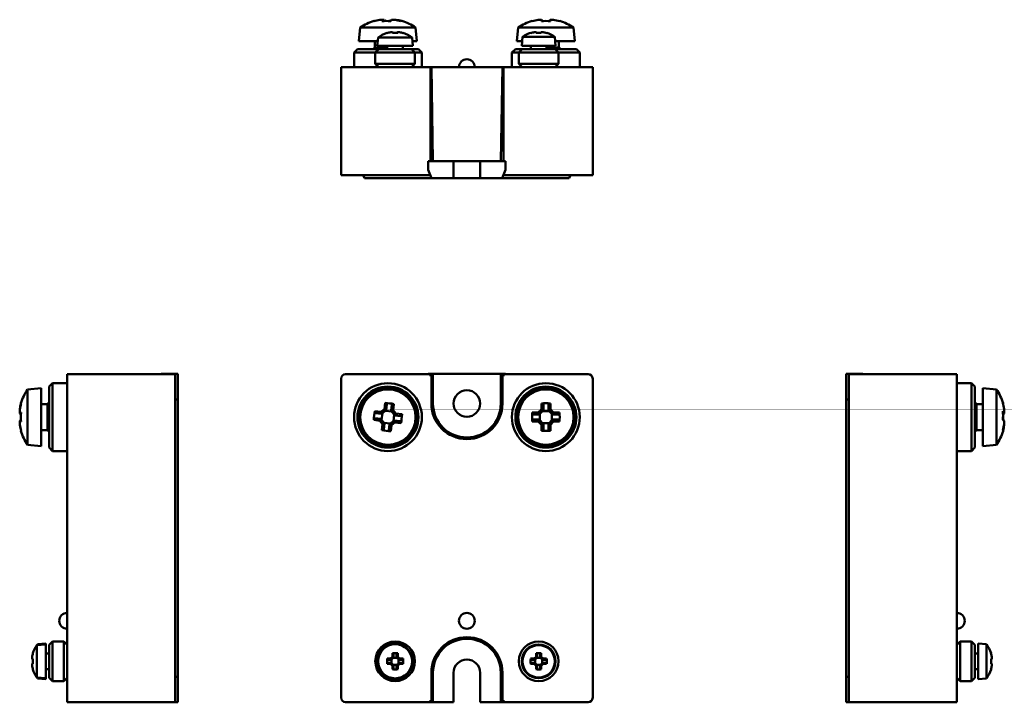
# Model space of a CAD drawing. Header units: millimetres. Extents: x 45 to 219, y 58 to 179.
import ezdxf

# ---------------------------------------------------------------- set-up
doc = ezdxf.new("R2010")
doc.units = ezdxf.units.MM
doc.header["$LTSCALE"] = 0.5
doc.layers.add('Arêtes visibles(ISO)', color=7, linetype='Continuous', lineweight=50)
doc.layers.add('Filetages(ISO)', color=7, linetype='Continuous', lineweight=25)

msp = doc.modelspace()

# ---------------------------------------------------------------- linework, layer by layer
at = {"layer": 'Arêtes visibles(ISO)'}
for p, q in [((135.47, 178.46), (135.45, 178.49)), ((137.1, 178.46), (137.1, 178.7)), ((138.69, 178.7), (138.69, 178.46)), ((140.34, 178.49), (140.32, 178.46)), ((105.05, 177.31), (104.84, 174.9)), ((105.05, 177.31), (114.86, 177.31)), ((109.81, 176.36), (109.8, 176.38)), ((110.76, 176.36), (110.76, 176.51)), ((111.69, 176.51), (111.69, 176.36)), ((112.65, 176.38), (112.64, 176.36)), ((114.86, 177.31), (115.07, 174.9)), ((132.99, 177.31), (132.78, 174.9)), ((132.99, 177.31), (142.8, 177.31)), ((135.21, 176.36), (135.2, 176.38)), ((136.16, 176.36), (136.16, 176.51)), ((137.09, 176.51), (137.09, 176.36)), ((138.05, 176.38), (138.04, 176.36)), ((142.8, 177.31), (143.01, 174.9)), ((104.84, 174.9), (108.16, 174.9)), ((107.66, 174.7), (107.66, 173.82)), ((108.21, 175.56), (108.08, 174.08)), ((108.21, 175.56), (114.24, 175.56)), ((114.24, 175.56), (114.37, 174.08)), ((114.3, 174.9), (115.07, 174.9)), ((132.78, 174.9), (133.7, 174.9)), ((133.77, 175.68), (133.63, 174.08)), ((133.77, 175.68), (139.49, 175.68)), ((139.49, 175.68), (139.63, 174.08)), ((139.56, 174.9), (143.01, 174.9)), ((140.2, 174.7), (140.2, 173.82)), ((104.56, 173.52), (103.96, 172.92)), ((103.96, 172.92), (107.73, 172.92)), ((103.96, 172.92), (103.96, 170.32)), ((104.56, 173.52), (108.33, 173.52)), ((107.66, 173.82), (107.46, 173.62)), ((107.46, 173.62), (109.85, 173.62)), ((107.46, 173.62), (107.46, 173.52)), ((107.66, 173.82), (109.85, 173.82)), ((108.33, 173.52), (107.73, 172.92)), ((114.73, 172.92), (107.73, 172.92)), ((107.73, 170.92), (107.73, 172.92)), ((108.08, 174.08), (114.37, 174.08)), ((114.13, 173.52), (108.33, 173.52)), ((109.85, 173.98), (109.85, 173.52)), ((112.6, 173.98), (112.6, 173.52)), ((114.13, 173.52), (115.36, 173.52)), ((114.13, 173.52), (114.73, 172.92)), ((114.73, 172.92), (115.96, 172.92)), ((114.73, 170.92), (114.73, 172.92)), ((115.36, 173.52), (115.96, 172.92)), ((115.96, 172.92), (115.96, 170.32)), ((132.5, 173.52), (131.9, 172.92)), ((131.9, 172.92), (133.13, 172.92)), ((131.9, 172.92), (131.9, 170.32)), ((132.5, 173.52), (133.73, 173.52)), ((133.73, 173.52), (133.13, 172.92)), ((140.13, 172.92), (133.13, 172.92)), ((133.13, 170.92), (133.13, 172.92)), ((133.63, 174.08), (139.63, 174.08)), ((139.53, 173.52), (133.73, 173.52)), ((135.25, 173.98), (135.25, 173.52)), ((138, 173.98), (138, 173.52)), ((138, 173.82), (140.2, 173.82)), ((138, 173.62), (140.4, 173.62)), ((139.53, 173.52), (143.3, 173.52)), ((139.53, 173.52), (140.13, 172.92)), ((140.13, 172.92), (143.9, 172.92)), ((140.13, 170.92), (140.13, 172.92)), ((140.2, 173.82), (140.4, 173.62)), ((140.4, 173.62), (140.4, 173.52)), ((143.3, 173.52), (143.9, 172.92)), ((143.9, 172.92), (143.9, 170.32)), ((114.73, 170.92), (107.73, 170.92)), ((108.33, 170.32), (107.73, 170.92)), ((114.13, 170.32), (114.73, 170.92)), ((140.13, 170.92), (133.13, 170.92)), ((133.73, 170.32), (133.13, 170.92)), ((139.53, 170.32), (140.13, 170.92)), ((102.48, 170.32), (101.68, 170.32)), ((101.68, 170.32), (101.68, 151.22)), ((102.48, 170.32), (117.47, 170.32)), ((117.47, 170.32), (117.47, 153.72)), ((117.64, 170.32), (117.47, 170.32)), ((130.22, 170.32), (117.64, 170.32)), ((117.93, 153.72), (117.64, 170.32)), ((130.22, 170.32), (129.93, 153.72)), ((130.38, 170.32), (130.22, 170.32)), ((130.38, 170.32), (145.38, 170.32)), ((130.38, 170.32), (130.38, 153.72)), ((146.18, 170.32), (145.38, 170.32)), ((146.18, 170.32), (146.18, 151.22)), ((117.08, 153.72), (121.58, 153.72)), ((117.08, 153.72), (117.08, 152.15)), ((121.58, 150.72), (121.58, 153.72)), ((121.58, 153.72), (126.28, 153.72)), ((126.28, 150.72), (126.28, 153.72)), ((126.28, 153.72), (130.78, 153.72)), ((130.78, 153.72), (130.78, 152.15)), ((117.68, 150.72), (117.08, 152.15)), ((130.78, 152.15), (130.17, 150.72)), ((102.48, 151.22), (101.68, 151.22)), ((117.47, 151.22), (102.48, 151.22)), ((105.6, 151.22), (105.81, 150.72)), ((106.7, 150.72), (105.81, 150.72)), ((106.7, 150.72), (115.63, 150.72)), ((115.63, 150.72), (117.68, 150.72)), ((121.58, 150.72), (117.68, 150.72)), ((126.28, 150.72), (121.58, 150.72)), ((130.17, 150.72), (126.28, 150.72)), ((130.17, 150.72), (132.23, 150.72)), ((145.38, 151.22), (130.38, 151.22)), ((132.23, 150.72), (141.15, 150.72)), ((142.05, 150.72), (141.15, 150.72)), ((142.26, 151.22), (142.05, 150.72)), ((146.18, 151.22), (145.38, 151.22)), ((53.22, 116.04), (72.32, 116.04)), ((53.22, 116.04), (53.22, 115.24)), ((53.22, 58.84), (53.22, 115.24)), ((69.82, 116.07), (71.39, 116.07)), ((69.82, 116.04), (69.82, 116.07)), ((72.82, 116.07), (71.39, 116.07)), ((71.39, 116.04), (71.39, 116.07)), ((72.32, 116.04), (72.32, 115.24)), ((72.32, 115.24), (72.32, 58.84)), ((72.82, 113.52), (72.82, 116.07)), ((101.68, 115.24), (101.68, 58.84)), ((117.47, 116.04), (102.48, 116.04)), ((117.08, 116.07), (117.08, 116.04)), ((130.78, 116.07), (117.08, 116.07)), ((117.47, 115.71), (117.47, 116.04)), ((117.93, 116), (117.47, 116)), ((117.47, 115.71), (117.64, 115.71)), ((117.64, 115.71), (117.93, 116)), ((117.64, 110.84), (117.64, 115.71)), ((117.93, 110.84), (117.93, 116)), ((129.93, 116), (129.93, 110.84)), ((130.38, 116), (129.93, 116)), ((129.93, 116), (130.22, 115.71)), ((130.22, 115.71), (130.22, 110.84)), ((130.22, 115.71), (130.38, 115.71)), ((130.38, 116.04), (130.38, 115.71)), ((145.38, 116.04), (130.38, 116.04)), ((130.78, 116.04), (130.78, 116.07)), ((146.18, 58.84), (146.18, 115.24)), ((192.43, 116.07), (191, 116.07)), ((191, 116.07), (191, 113.52)), ((191.5, 115.24), (191.5, 116.04)), ((210.6, 116.04), (191.5, 116.04)), ((191.5, 58.84), (191.5, 115.24)), ((192.43, 116.07), (192.43, 116.04)), ((194, 116.07), (192.43, 116.07)), ((194, 116.07), (194, 116.04)), ((210.6, 115.24), (210.6, 116.04)), ((210.6, 115.24), (210.6, 58.84)), ((46.22, 113.35), (48.64, 113.56)), ((46.22, 103.54), (46.22, 113.35)), ((48.64, 103.33), (48.64, 113.56)), ((50.02, 113.84), (50.62, 114.44)), ((50.02, 103.04), (50.02, 113.84)), ((50.62, 102.44), (50.62, 114.44)), ((50.62, 114.44), (53.22, 114.44)), ((72.82, 111.46), (72.82, 113.52)), ((191, 113.52), (191, 111.46)), ((213.2, 114.44), (210.6, 114.44)), ((213.2, 114.44), (213.2, 102.44)), ((213.8, 113.84), (213.2, 114.44)), ((213.8, 113.84), (213.8, 103.04)), ((215.18, 113.56), (215.18, 103.33)), ((217.59, 113.35), (215.18, 113.56)), ((217.59, 113.35), (217.59, 103.54)), ((72.32, 111.67), (72.82, 111.46)), ((191.5, 111.67), (191, 111.46)), ((45.04, 110.89), (45.08, 110.87)), ((48.84, 110.74), (49.72, 110.74)), ((49.72, 110.74), (49.92, 110.94)), ((49.72, 106.14), (49.72, 110.74)), ((49.92, 105.94), (49.92, 110.94)), ((49.92, 110.94), (50.02, 110.94)), ((72.82, 111.46), (72.82, 110.57)), ((72.82, 63.52), (72.82, 110.57)), ((108.72, 109.39), (109.33, 109.87)), ((109.33, 109.87), (109.45, 110.95)), ((109.78, 110.74), (109.66, 109.69)), ((110.54, 109.58), (110.66, 110.63)), ((111.03, 110.76), (110.9, 109.68)), ((136.56, 109.24), (137.1, 109.78)), ((137.1, 109.78), (137.1, 110.87)), ((137.46, 110.7), (137.46, 109.64)), ((138.34, 109.64), (138.34, 110.7)), ((138.69, 110.87), (138.69, 109.78)), ((138.69, 109.78), (139.24, 109.24)), ((191, 110.57), (191, 111.46)), ((191, 110.57), (191, 63.52)), ((213.9, 110.94), (213.8, 110.94)), ((213.9, 110.94), (213.9, 105.94)), ((214.1, 110.74), (213.9, 110.94)), ((214.1, 110.74), (214.1, 106.14)), ((214.98, 110.74), (214.1, 110.74)), ((218.77, 110.89), (218.77, 110.89)), ((44.83, 109.24), (45.08, 109.24)), ((107.64, 109.52), (108.72, 109.39)), ((107.66, 108.27), (108.71, 108.15)), ((108.82, 109.02), (107.77, 109.15)), ((108.72, 108.14), (109.37, 107.31)), ((109.66, 109.68), (108.82, 109.03)), ((108.82, 109.03), (108.82, 109.02)), ((108.97, 109.14), (108.84, 107.99)), ((110.66, 109.43), (109.51, 109.56)), ((111.2, 108.74), (110.54, 109.58)), ((110.54, 109.58), (110.54, 109.58)), ((110.9, 109.68), (111.38, 109.07)), ((110.94, 107.74), (111.08, 108.89)), ((112.25, 108.62), (111.2, 108.74)), ((111.38, 109.07), (112.46, 108.95)), ((135.47, 109.24), (136.56, 109.24)), ((136.7, 108.88), (135.64, 108.88)), ((135.64, 108), (136.7, 108)), ((137.45, 109.64), (136.7, 108.89)), ((136.7, 108.89), (136.7, 108.88)), ((136.7, 108), (137.45, 107.25)), ((136.84, 109.02), (136.84, 107.86)), ((138.48, 109.5), (137.32, 109.5)), ((139.09, 108.89), (138.34, 109.64)), ((138.34, 109.64), (138.34, 109.64)), ((138.34, 107.25), (139.09, 108)), ((138.96, 107.86), (138.96, 109.02)), ((139.09, 108), (139.1, 108)), ((140.15, 108.88), (139.1, 108.88)), ((139.1, 108), (140.15, 108)), ((139.24, 109.24), (140.32, 109.24)), ((45.08, 107.65), (44.83, 107.65)), ((108.53, 107.81), (107.45, 107.94)), ((109.01, 107.21), (108.53, 107.81)), ((108.88, 106.13), (109.01, 107.21)), ((109.38, 107.3), (109.25, 106.25)), ((109.26, 107.46), (110.41, 107.32)), ((109.37, 107.31), (109.38, 107.3)), ((110.13, 106.15), (110.25, 107.2)), ((110.26, 107.2), (111.09, 107.86)), ((110.59, 107.02), (110.46, 105.94)), ((111.19, 107.5), (110.59, 107.02)), ((111.09, 107.86), (111.1, 107.86)), ((111.1, 107.86), (112.15, 107.74)), ((112.27, 107.37), (111.19, 107.5)), ((136.56, 107.65), (135.47, 107.65)), ((137.1, 107.1), (136.56, 107.65)), ((137.1, 106.02), (137.1, 107.1)), ((137.32, 107.38), (138.48, 107.38)), ((137.45, 107.25), (137.46, 107.24)), ((137.46, 107.24), (137.46, 106.19)), ((138.34, 106.19), (138.34, 107.24)), ((139.24, 107.65), (138.69, 107.1)), ((138.69, 107.1), (138.69, 106.02)), ((140.32, 107.65), (139.24, 107.65)), ((45.08, 106.02), (45.04, 106)), ((48.84, 106.14), (49.72, 106.14)), ((49.72, 106.14), (49.92, 105.94)), ((49.92, 105.94), (50.02, 105.94)), ((213.9, 105.94), (213.8, 105.94)), ((214.1, 106.14), (213.9, 105.94)), ((214.98, 106.14), (214.1, 106.14)), ((218.77, 106), (218.77, 106)), ((46.22, 103.54), (48.64, 103.33)), ((50.02, 103.04), (50.62, 102.44)), ((213.8, 103.04), (213.2, 102.44)), ((217.59, 103.54), (215.18, 103.33)), ((50.62, 102.44), (53.22, 102.44)), ((213.2, 102.44), (210.6, 102.44)), ((47.86, 68.12), (49.46, 68.26)), ((47.86, 62.4), (47.86, 68.12)), ((47.97, 68.28), (49.46, 68.41)), ((47.97, 68.13), (47.97, 68.28)), ((49.46, 68.26), (49.46, 68.41)), ((49.46, 62.26), (49.46, 68.26)), ((50.02, 68.16), (50.62, 68.76)), ((50.02, 68.16), (50.02, 62.36)), ((50.62, 68.76), (50.62, 61.76)), ((52.62, 68.76), (50.62, 68.76)), ((52.62, 68.76), (52.62, 61.76)), ((53.22, 68.16), (52.62, 68.76)), ((210.6, 68.16), (211.2, 68.76)), ((211.2, 61.76), (211.2, 68.76)), ((211.2, 68.76), (213.2, 68.76)), ((213.2, 61.76), (213.2, 68.76)), ((213.8, 68.16), (213.2, 68.76)), ((213.8, 62.36), (213.8, 68.16)), ((214.36, 68.41), (214.36, 62.12)), ((215.84, 68.28), (214.36, 68.41)), ((215.84, 68.28), (215.84, 62.25)), ((47.15, 66.69), (47.17, 66.68)), ((49.56, 66.64), (50.02, 66.64)), ((110.76, 66.05), (110.76, 66.68)), ((110.97, 66.58), (110.97, 65.96)), ((111.49, 65.96), (111.49, 66.58)), ((111.69, 66.68), (111.69, 66.05)), ((136.16, 66.05), (136.16, 66.68)), ((136.37, 66.58), (136.37, 65.96)), ((136.89, 65.96), (136.89, 66.58)), ((137.09, 66.68), (137.09, 66.05)), ((214.26, 66.64), (213.8, 66.64)), ((216.65, 66.68), (216.67, 66.69)), ((47.02, 65.73), (47.17, 65.73)), ((47.17, 64.8), (47.02, 64.8)), ((109.81, 65.73), (110.44, 65.73)), ((110.44, 64.8), (109.81, 64.8)), ((110.53, 65.52), (109.91, 65.52)), ((109.91, 65), (110.53, 65)), ((110.44, 65.73), (110.76, 66.05)), ((110.76, 64.48), (110.44, 64.8)), ((110.97, 65.96), (110.53, 65.52)), ((110.53, 65.52), (110.53, 65.52)), ((110.53, 65), (110.97, 64.56)), ((110.61, 65.6), (110.61, 64.92)), ((110.76, 63.85), (110.76, 64.48)), ((111.57, 65.88), (110.89, 65.88)), ((110.89, 64.64), (111.57, 64.64)), ((110.97, 64.56), (110.97, 63.95)), ((110.97, 64.56), (110.97, 64.56)), ((111.93, 65.52), (111.49, 65.96)), ((111.49, 65.96), (111.49, 65.96)), ((111.49, 64.56), (111.93, 65)), ((111.49, 63.95), (111.49, 64.56)), ((111.69, 66.05), (112.01, 65.73)), ((112.01, 64.8), (111.69, 64.48)), ((111.69, 64.48), (111.69, 63.85)), ((111.85, 64.92), (111.85, 65.6)), ((112.54, 65.52), (111.93, 65.52)), ((111.93, 65), (112.54, 65)), ((111.93, 65), (111.93, 65)), ((112.01, 65.73), (112.64, 65.73)), ((112.64, 64.8), (112.01, 64.8)), ((135.21, 65.73), (135.84, 65.73)), ((135.84, 64.8), (135.21, 64.8)), ((135.93, 65.52), (135.31, 65.52)), ((135.31, 65), (135.93, 65)), ((135.84, 65.73), (136.16, 66.05)), ((136.16, 64.48), (135.84, 64.8)), ((136.37, 65.96), (135.93, 65.52)), ((135.93, 65.52), (135.93, 65.52)), ((135.93, 65), (136.37, 64.56)), ((136.01, 65.6), (136.01, 64.92)), ((136.16, 63.85), (136.16, 64.48)), ((136.97, 65.88), (136.29, 65.88)), ((136.29, 64.64), (136.97, 64.64)), ((136.37, 64.56), (136.37, 63.95)), ((136.37, 64.56), (136.37, 64.56)), ((137.33, 65.52), (136.89, 65.96)), ((136.89, 65.96), (136.89, 65.96)), ((136.89, 64.56), (137.33, 65)), ((136.89, 63.95), (136.89, 64.56)), ((137.09, 66.05), (137.41, 65.73)), ((137.41, 64.8), (137.09, 64.48)), ((137.09, 64.48), (137.09, 63.85)), ((137.25, 64.92), (137.25, 65.6)), ((137.94, 65.52), (137.33, 65.52)), ((137.33, 65), (137.94, 65)), ((137.33, 65), (137.33, 65)), ((137.41, 65.73), (138.04, 65.73)), ((138.04, 64.8), (137.41, 64.8)), ((216.65, 65.73), (216.79, 65.73)), ((216.79, 64.8), (216.65, 64.8)), ((47.17, 63.85), (47.15, 63.84)), ((49.56, 63.89), (50.02, 63.89)), ((72.82, 63.52), (72.82, 62.62)), ((117.64, 58.38), (117.64, 63.24)), ((117.93, 58.09), (117.93, 63.24)), ((121.58, 58.01), (121.58, 63.24)), ((126.28, 63.24), (126.28, 58.01)), ((129.93, 63.24), (129.93, 58.09)), ((130.22, 63.24), (130.22, 58.38)), ((191, 62.62), (191, 63.52)), ((214.26, 63.89), (213.8, 63.89)), ((216.67, 63.84), (216.65, 63.85)), ((47.86, 62.4), (49.46, 62.26)), ((47.97, 62.25), (47.97, 62.39)), ((47.97, 62.25), (49.46, 62.12)), ((49.46, 62.12), (49.46, 62.26)), ((50.02, 62.36), (50.62, 61.76)), ((52.62, 61.76), (50.62, 61.76)), ((53.22, 62.36), (52.62, 61.76)), ((72.32, 62.41), (72.82, 62.62)), ((72.82, 60.57), (72.82, 62.62)), ((191.5, 62.41), (191, 62.62)), ((191, 62.62), (191, 60.57)), ((210.6, 62.36), (211.2, 61.76)), ((211.2, 61.76), (213.2, 61.76)), ((213.8, 62.36), (213.2, 61.76)), ((215.84, 62.25), (214.36, 62.12)), ((72.82, 58.01), (72.82, 60.57)), ((191, 60.57), (191, 58.01)), ((53.22, 58.84), (53.22, 58.04)), ((53.22, 58.04), (72.32, 58.04)), ((69.82, 58.01), (69.82, 58.04)), ((69.82, 58.01), (71.39, 58.01)), ((71.39, 58.01), (71.39, 58.04)), ((71.39, 58.01), (72.82, 58.01)), ((72.32, 58.84), (72.32, 58.04)), ((102.48, 58.04), (117.47, 58.04)), ((117.08, 58.04), (117.08, 58.01)), ((117.08, 58.01), (121.58, 58.01)), ((117.47, 58.04), (117.47, 58.38)), ((117.64, 58.38), (117.47, 58.38)), ((117.47, 58.09), (117.93, 58.09)), ((117.93, 58.09), (117.64, 58.38)), ((126.28, 58.01), (130.78, 58.01)), ((130.22, 58.38), (129.93, 58.09)), ((129.93, 58.09), (130.38, 58.09)), ((130.38, 58.38), (130.22, 58.38)), ((130.38, 58.38), (130.38, 58.04)), ((130.38, 58.04), (145.38, 58.04)), ((130.78, 58.01), (130.78, 58.04)), ((191, 58.01), (192.43, 58.01)), ((191.5, 58.04), (191.5, 58.84)), ((210.6, 58.04), (191.5, 58.04)), ((192.43, 58.04), (192.43, 58.01)), ((194, 58.01), (192.43, 58.01)), ((194, 58.04), (194, 58.01)), ((210.6, 58.04), (210.6, 58.84))]:
    msp.add_line(p, q, dxfattribs=at)
for centre, radius in [((109.96, 108.44), 6), ((109.96, 108.44), 5.4), ((109.96, 108.44), 5.12), ((109.96, 108.44), 4.9), ((137.9, 108.44), 6), ((137.9, 108.44), 5.4), ((137.9, 108.44), 5.12), ((137.9, 108.44), 4.9), ((123.93, 110.84), 2.35), ((123.93, 72.41), 1.4), ((111.23, 65.26), 3.5), ((111.23, 65.26), 3.14), ((111.23, 65.26), 3.01), ((136.63, 65.26), 3.5), ((136.63, 65.26), 3), ((136.63, 65.26), 2.86)]:
    msp.add_circle(centre, radius, dxfattribs=at)
for centre, radius, start, end in [((109.96, 170.24), 8.61, 106.6057, 124.7302), ((109.96, 170.24), 8.61, 55.2698, 73.3943), ((137.9, 170.24), 8.61, 106.5041, 124.7302), ((137.9, 170.24), 8.57, 98.9939, 106.4454), ((137.9, 170.24), 8.57, 73.5546, 81.0061), ((137.9, 170.24), 8.61, 55.2698, 73.4959), ((111.23, 171.69), 4.91, 106.9181, 127.9025), ((111.23, 171.69), 4.88, 99.2333, 106.8581), ((111.23, 171.69), 4.88, 73.1419, 80.7667), ((111.23, 171.69), 4.91, 52.0975, 73.0819), ((136.63, 171.69), 4.91, 106.9181, 125.6635), ((136.63, 171.69), 4.88, 99.2333, 106.8581), ((136.63, 171.69), 4.88, 73.1419, 80.7667), ((136.63, 171.69), 4.91, 54.3365, 73.0819), ((107.46, 174.7), 0.2, 0, 90), ((140.4, 174.7), 0.2, 90, 180), ((109.75, 173.98), 0.1, 0, 90), ((112.7, 173.98), 0.1, 90, 180), ((135.15, 173.98), 0.1, 0, 90), ((138.1, 173.98), 0.1, 90, 180), ((123.93, 170.32), 1.4, 0, 180), ((53.3, 108.44), 8.61, 145.2698, 163.4959), ((210.52, 108.44), 8.61, 16.6057, 34.7302), ((53.3, 108.44), 8.57, 163.5546, 171.0061), ((48.84, 110.94), 0.2, 180, 270), ((123.93, 110.84), 6.29, 180, 0), ((123.93, 110.84), 6, 180, 0), ((214.98, 110.94), 0.2, 270, 0), ((210.52, 108.44), 8.61, 16.5041, 16.6057), ((53.3, 108.44), 8.57, 188.9939, 196.4454), ((53.3, 108.44), 8.61, 196.5041, 214.7302), ((48.84, 105.94), 0.2, 90, 180), ((214.98, 105.94), 0.2, 0, 90), ((210.52, 108.44), 8.61, 325.2698, 343.3943), ((210.52, 108.44), 8.61, 343.3943, 343.4959), ((53.22, 72.41), 1.4, 90, 270), ((210.6, 72.41), 1.4, 270, 90), ((51.84, 65.26), 4.91, 144.3365, 163.0819), ((51.84, 65.26), 4.91, 142.0975, 144.3365), ((123.93, 63.24), 6.29, 0, 180), ((123.93, 63.24), 6, 0, 180), ((211.97, 65.26), 4.91, 16.9181, 37.9025), ((51.84, 65.26), 4.88, 163.1419, 170.7667), ((49.56, 66.74), 0.1, 180, 270), ((214.26, 66.74), 0.1, 270, 0), ((211.97, 65.26), 4.88, 9.2333, 16.8581), ((51.84, 65.26), 4.88, 189.2333, 196.8581), ((123.93, 63.24), 2.35, 0, 180), ((211.97, 65.26), 4.88, 343.1419, 350.7667), ((51.84, 65.26), 4.91, 196.9181, 215.6635), ((49.56, 63.79), 0.1, 90, 180), ((214.26, 63.79), 0.1, 0, 90), ((211.97, 65.26), 4.91, 322.0975, 343.0819), ((51.84, 65.26), 4.91, 215.6635, 217.9025)]:
    msp.add_arc(centre, radius, start, end, dxfattribs=at)
for centre, major_axis, ratio, start_param, end_param in [((109.86, 170.24), (0, 8.57), 0.993033, 0.156973, 0.287026), ((111.68, 171.24), (-4.21, 7.24), 0.102071, 6.196683, 6.318933), ((108.77, 170.24), (0, 8.47), 0.618855, 6.237606, 6.328764), ((109.02, 170.24), (0, 8.47), 0.785505, 6.237606, 6.304314), ((109.17, 170.24), (0, 8.57), 0.117839, 0.156973, 0.287026), ((110.16, 171.24), (8.2, -1.68), 0.860151, 1.708963, 1.898921), ((109.75, 171.24), (-8.2, -1.68), 0.860151, 4.465639, 4.51388), ((110.75, 170.24), (0, 8.57), 0.117839, 0.156973, 0.287026), ((110.89, 170.24), (0, 8.47), 0.785505, 6.237606, 6.328764), ((111.14, 170.24), (0, 8.47), 0.618855, 6.237606, 6.304314), ((109.86, 170.24), (0, 8.57), 0.993033, 5.99616, 6.126212), ((110.05, 170.24), (0, 8.57), 0.993033, 6.008787, 6.126212), ((108.23, 171.24), (4.21, 7.24), 0.102071, 0.024594, 0.15421), ((136.83, 170.24), (0, 8.47), 0.707107, 6.237606, 6.328764), ((137.9, 171.24), (8.37, 0), 0.866186, 1.475817, 1.665775), ((138.96, 170.24), (0, 8.47), 0.707107, 6.237606, 6.328764), ((110.6, 171.69), (0, 4.83), 0.707107, 6.236383, 6.329988), ((111.23, 172.25), (4.78, 0), 0.866186, 1.473479, 1.668114), ((111.85, 171.69), (0, 4.83), 0.707107, 6.236383, 6.329988), ((136, 171.69), (0, 4.83), 0.707107, 6.236383, 6.329988), ((136.63, 172.25), (4.78, 0), 0.866186, 1.473479, 1.668114), ((137.25, 171.69), (0, 4.83), 0.707107, 6.236383, 6.329988), ((102.48, 115.24), (-0.566, 0.566), 0.999695, 5.497939, 7.068431), ((145.38, 115.24), (0.566, 0.566), 0.999695, 5.497939, 7.068431), ((53.3, 109.63), (-8.47, 0), 0.618855, 6.237606, 6.293712), ((53.3, 109.51), (-8.47, 0), 0.707107, 6.237606, 6.328764), ((53.3, 108.54), (-8.57, 0), 0.993033, 6.008787, 6.126212), ((52.29, 106.72), (-7.24, 4.21), 0.102071, 0.041962, 0.120214), ((109.75, 106.72), (-8.31, 0.99), 0.499722, 4.61741, 4.807368), ((137.9, 106.71), (-8.37, 0), 0.499722, 4.61741, 4.807368), ((210.52, 108.54), (8.57, 0), 0.993033, 0.156973, 0.287026), ((211.52, 106.72), (7.24, 4.21), 0.102071, 6.196683, 6.318933), ((210.52, 109.63), (8.47, 0), 0.618855, 6.237606, 6.328764), ((53.3, 109.38), (-8.47, 0), 0.785505, 6.272658, 6.328764), ((53.3, 109.23), (-8.57, 0), 0.117839, 0.156973, 0.279003), ((52.29, 108.44), (0, 8.37), 0.866186, 1.475817, 1.665775), ((52.29, 108.24), (1.68, -8.2), 0.860151, 4.465639, 4.496512), ((52.29, 108.65), (1.68, 8.2), 0.860151, 1.786673, 1.835215), ((111.68, 108.24), (-0.99, -8.31), 0.499722, 4.61741, 4.807368), ((108.23, 108.65), (0.99, 8.31), 0.499722, 4.61741, 4.807368), ((139.63, 108.44), (0, -8.37), 0.499722, 4.61741, 4.807368), ((136.16, 108.44), (0, 8.37), 0.499722, 4.61741, 4.807368), ((210.52, 109.23), (8.57, 0), 0.117839, 0.156973, 0.287026), ((211.52, 108.24), (-1.68, -8.2), 0.860151, 1.708963, 1.898921), ((211.52, 108.44), (0, -8.37), 0.866186, 1.553528, 1.588065), ((211.52, 108.65), (-1.68, 8.2), 0.860151, 4.465639, 4.51388), ((210.52, 109.51), (8.47, 0), 0.707107, 6.272658, 6.293712), ((210.52, 109.38), (8.47, 0), 0.785505, 6.237606, 6.304314), ((53.3, 107.51), (-8.47, 0), 0.785505, 6.237606, 6.293712), ((53.3, 107.38), (-8.47, 0), 0.707107, 6.237606, 6.328764), ((53.3, 107.26), (-8.47, 0), 0.618855, 6.272658, 6.328764), ((53.3, 108.35), (-8.57, 0), 0.993033, 0.156973, 0.279003), ((210.52, 107.65), (8.57, 0), 0.117839, 0.156973, 0.287026), ((210.52, 108.54), (8.57, 0), 0.993033, 5.99616, 6.126212), ((210.52, 108.35), (8.57, 0), 0.993033, 6.008787, 6.126212), ((210.52, 107.51), (8.47, 0), 0.785505, 6.237606, 6.328764), ((210.52, 107.38), (8.47, 0), 0.707107, 6.272658, 6.293712), ((210.52, 107.26), (8.47, 0), 0.618855, 6.237606, 6.304314), ((52.29, 110.17), (-7.24, -4.21), 0.102071, 6.196683, 6.241223), ((110.16, 110.17), (8.31, -0.99), 0.499722, 4.61741, 4.807368), ((137.9, 110.18), (8.37, 0), 0.499722, 4.61741, 4.807368), ((211.52, 110.17), (7.24, -4.21), 0.102071, 0.024594, 0.15421), ((111.23, 64.3), (-4.78, 0), 0.499722, 4.615072, 4.809706), ((136.63, 64.3), (-4.78, 0), 0.499722, 4.615072, 4.809706), ((51.84, 65.89), (-4.83, 0), 0.707107, 6.236383, 6.329988), ((51.84, 64.64), (-4.83, 0), 0.707107, 6.236383, 6.329988), ((51.29, 65.26), (0, 4.78), 0.866186, 1.473479, 1.668114), ((112.19, 65.26), (0, -4.78), 0.499722, 4.615072, 4.809706), ((110.27, 65.26), (0, 4.78), 0.499722, 4.615072, 4.809706), ((137.59, 65.26), (0, -4.78), 0.499722, 4.615072, 4.809706), ((135.67, 65.26), (0, 4.78), 0.499722, 4.615072, 4.809706), ((212.53, 65.26), (0, -4.78), 0.866186, 1.473479, 1.668114), ((211.97, 65.89), (4.83, 0), 0.707107, 6.236383, 6.329988), ((211.97, 64.64), (4.83, 0), 0.707107, 6.236383, 6.329988), ((111.23, 66.22), (4.78, 0), 0.499722, 4.615072, 4.809706), ((136.63, 66.22), (4.78, 0), 0.499722, 4.615072, 4.809706), ((102.48, 58.84), (-0.566, -0.566), 0.999695, 5.497939, 7.068431), ((145.38, 58.84), (0.566, -0.566), 0.999695, 5.497939, 7.068431)]:
    msp.add_ellipse(centre, major_axis=major_axis, ratio=ratio, start_param=start_param, end_param=end_param, dxfattribs=at)
for points in [[(109.01, 178.7), (109.1, 178.63), (109.19, 178.56), (109.27, 178.48)], [(109.33, 178.7), (109.4, 178.63), (109.48, 178.56), (109.56, 178.49)], [(110.59, 178.7), (110.5, 178.63), (110.42, 178.55), (110.33, 178.47)], [(111.38, 178.7), (111.38, 178.7), (111.37, 178.69), (111.36, 178.68)], [(137.1, 178.7), (137.19, 178.63), (137.28, 178.55), (137.36, 178.48)], [(138.69, 178.7), (138.6, 178.63), (138.52, 178.55), (138.43, 178.48)], [(110.76, 176.51), (110.81, 176.47), (110.87, 176.42), (110.92, 176.38)], [(111.69, 176.51), (111.64, 176.47), (111.59, 176.42), (111.54, 176.38)], [(136.16, 176.51), (136.21, 176.47), (136.27, 176.42), (136.32, 176.38)], [(137.09, 176.51), (137.04, 176.47), (136.99, 176.42), (136.94, 176.38)], [(44.83, 109.87), (44.83, 109.86), (44.84, 109.86), (44.84, 109.86)], [(109.33, 109.87), (109.44, 109.81), (109.55, 109.74), (109.66, 109.68)], [(137.1, 109.78), (137.22, 109.73), (137.34, 109.69), (137.45, 109.64)], [(138.69, 109.78), (138.57, 109.73), (138.46, 109.69), (138.34, 109.64)], [(44.83, 109.24), (44.91, 109.15), (44.98, 109.06), (45.06, 108.98)], [(44.83, 109.07), (44.9, 108.99), (44.98, 108.92), (45.05, 108.84)], [(44.83, 107.81), (44.9, 107.89), (44.97, 107.97), (45.04, 108.04)], [(108.53, 107.81), (108.59, 107.92), (108.66, 108.03), (108.72, 108.14)], [(108.72, 109.39), (108.75, 109.27), (108.79, 109.15), (108.82, 109.03)], [(110.9, 109.68), (110.78, 109.65), (110.66, 109.61), (110.54, 109.58)], [(111.38, 109.07), (111.32, 108.96), (111.26, 108.85), (111.2, 108.74)], [(136.56, 109.24), (136.61, 109.12), (136.65, 109), (136.7, 108.89)], [(136.56, 107.65), (136.61, 107.77), (136.65, 107.88), (136.7, 108)], [(139.24, 109.24), (139.19, 109.12), (139.14, 109), (139.09, 108.89)], [(139.24, 107.65), (139.19, 107.77), (139.14, 107.88), (139.09, 108)], [(218.99, 107.81), (218.91, 107.9), (218.83, 107.98), (218.75, 108.07)], [(218.99, 109.39), (218.91, 109.3), (218.84, 109.21), (218.77, 109.13)], [(218.99, 109.07), (218.92, 109), (218.84, 108.92), (218.77, 108.84)], [(44.83, 107.65), (44.91, 107.74), (44.98, 107.82), (45.06, 107.91)], [(109.01, 107.21), (109.13, 107.24), (109.25, 107.27), (109.37, 107.31)], [(110.59, 107.02), (110.48, 107.08), (110.37, 107.14), (110.26, 107.2)], [(111.19, 107.5), (111.16, 107.62), (111.13, 107.74), (111.09, 107.86)], [(137.1, 107.1), (137.22, 107.15), (137.34, 107.2), (137.45, 107.25)], [(138.69, 107.1), (138.57, 107.15), (138.46, 107.2), (138.34, 107.25)], [(218.99, 107.02), (218.98, 107.02), (218.97, 107.03), (218.96, 107.04)], [(47.02, 65.73), (47.07, 65.68), (47.11, 65.62), (47.16, 65.57)], [(47.02, 64.8), (47.07, 64.85), (47.11, 64.9), (47.16, 64.95)], [(110.44, 65.73), (110.47, 65.66), (110.5, 65.59), (110.53, 65.52)], [(110.44, 64.8), (110.47, 64.87), (110.5, 64.93), (110.53, 65)], [(110.76, 66.05), (110.83, 66.02), (110.9, 65.99), (110.97, 65.96)], [(110.76, 64.48), (110.83, 64.51), (110.9, 64.54), (110.97, 64.56)], [(111.69, 66.05), (111.62, 66.02), (111.56, 65.99), (111.49, 65.96)], [(111.69, 64.48), (111.62, 64.51), (111.56, 64.54), (111.49, 64.56)], [(112.01, 65.73), (111.98, 65.66), (111.95, 65.59), (111.93, 65.52)], [(112.01, 64.8), (111.98, 64.87), (111.95, 64.93), (111.93, 65)], [(135.84, 65.73), (135.87, 65.66), (135.9, 65.59), (135.93, 65.52)], [(135.84, 64.8), (135.87, 64.87), (135.9, 64.93), (135.93, 65)], [(136.16, 66.05), (136.23, 66.02), (136.3, 65.99), (136.37, 65.96)], [(136.16, 64.48), (136.23, 64.51), (136.3, 64.54), (136.37, 64.56)], [(137.09, 66.05), (137.02, 66.02), (136.96, 65.99), (136.89, 65.96)], [(137.09, 64.48), (137.02, 64.51), (136.96, 64.54), (136.89, 64.56)], [(137.41, 65.73), (137.38, 65.66), (137.35, 65.59), (137.33, 65.52)], [(137.41, 64.8), (137.38, 64.87), (137.35, 64.93), (137.33, 65)], [(216.79, 65.73), (216.75, 65.68), (216.7, 65.62), (216.66, 65.57)], [(216.79, 64.8), (216.75, 64.85), (216.7, 64.9), (216.66, 64.95)]]:
    msp.add_open_spline(points, degree=3, dxfattribs=at)
for points, weights in [([(109.45, 110.95), (109.62, 110.84), (109.78, 110.74)], [1, 1.00020179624, 1]), ([(110.66, 110.63), (110.84, 110.69), (111.03, 110.76)], [1, 1.00020179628, 1]), ([(137.1, 110.87), (137.28, 110.78), (137.46, 110.7)], [1, 1.00020179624, 1]), ([(138.34, 110.7), (138.51, 110.78), (138.69, 110.87)], [1, 1.00020179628, 1]), ([(107.45, 107.94), (107.56, 108.11), (107.66, 108.27)], [1, 1.00020179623, 1]), ([(107.77, 109.15), (107.71, 109.33), (107.64, 109.52)], [1, 1.00020179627, 1]), ([(108.72, 108.14), (108.72, 108.14), (108.71, 108.15)], [0.966831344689, 0.966821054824, 0.966810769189]), ([(109.66, 109.68), (109.66, 109.68), (109.66, 109.69)], [0.966831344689, 0.966821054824, 0.966810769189]), ([(111.2, 108.74), (111.2, 108.74), (111.2, 108.74)], [0.966831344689, 0.966821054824, 0.966810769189]), ([(112.46, 108.95), (112.35, 108.78), (112.25, 108.62)], [1, 1.00020179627, 1]), ([(135.64, 108.88), (135.56, 109.06), (135.47, 109.24)], [1, 1.00020179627, 1]), ([(135.47, 107.65), (135.56, 107.83), (135.64, 108)], [1, 1.00020179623, 1]), ([(136.7, 108), (136.7, 108), (136.7, 108)], [0.966831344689, 0.966821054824, 0.966810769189]), ([(137.45, 109.64), (137.45, 109.64), (137.46, 109.64)], [0.966831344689, 0.966821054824, 0.966810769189]), ([(139.09, 108.89), (139.09, 108.89), (139.1, 108.88)], [0.966831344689, 0.966821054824, 0.966810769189]), ([(140.32, 109.24), (140.24, 109.06), (140.15, 108.88)], [1, 1.00020179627, 1]), ([(140.15, 108), (140.24, 107.83), (140.32, 107.65)], [1, 1.00020179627, 1]), ([(109.25, 106.25), (109.07, 106.19), (108.88, 106.13)], [1, 1.00020179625, 1]), ([(110.26, 107.2), (110.26, 107.2), (110.25, 107.2)], [0.966831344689, 0.966821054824, 0.966810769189]), ([(112.15, 107.74), (112.21, 107.56), (112.27, 107.37)], [1, 1.00020179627, 1]), ([(138.34, 107.25), (138.34, 107.25), (138.34, 107.24)], [0.966831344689, 0.966821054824, 0.966810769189]), ([(110.46, 105.94), (110.29, 106.05), (110.13, 106.15)], [1, 1.00020179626, 1]), ([(137.46, 106.19), (137.28, 106.1), (137.1, 106.02)], [1, 1.00020179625, 1]), ([(138.69, 106.02), (138.51, 106.1), (138.34, 106.19)], [1, 1.00020179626, 1]), ([(110.76, 66.68), (110.87, 66.63), (110.97, 66.58)], [1, 1.0002112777, 1]), ([(111.49, 66.58), (111.59, 66.63), (111.69, 66.68)], [1, 1.00021127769, 1]), ([(136.16, 66.68), (136.27, 66.63), (136.37, 66.58)], [1, 1.0002112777, 1]), ([(136.89, 66.58), (136.99, 66.63), (137.09, 66.68)], [1, 1.00021127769, 1]), ([(109.91, 65.52), (109.86, 65.62), (109.81, 65.73)], [1, 1.00021127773, 1]), ([(109.81, 64.8), (109.86, 64.9), (109.91, 65)], [1, 1.0002112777, 1]), ([(110.53, 65), (110.53, 65), (110.53, 65)], [0.964193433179, 0.96418206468, 0.96417070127]), ([(110.97, 65.96), (110.97, 65.96), (110.97, 65.96)], [0.964193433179, 0.96418206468, 0.96417070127]), ([(111.49, 64.56), (111.49, 64.56), (111.49, 64.56)], [0.964193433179, 0.96418206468, 0.96417070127]), ([(111.93, 65.52), (111.93, 65.52), (111.93, 65.52)], [0.964193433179, 0.96418206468, 0.96417070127]), ([(112.64, 65.73), (112.59, 65.62), (112.54, 65.52)], [1, 1.0002112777, 1]), ([(112.54, 65), (112.59, 64.9), (112.64, 64.8)], [1, 1.00021127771, 1]), ([(135.31, 65.52), (135.26, 65.62), (135.21, 65.73)], [1, 1.00021127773, 1]), ([(135.21, 64.8), (135.26, 64.9), (135.31, 65)], [1, 1.0002112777, 1]), ([(135.93, 65), (135.93, 65), (135.93, 65)], [0.964193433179, 0.96418206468, 0.96417070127]), ([(136.37, 65.96), (136.37, 65.96), (136.37, 65.96)], [0.964193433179, 0.96418206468, 0.96417070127]), ([(136.89, 64.56), (136.89, 64.56), (136.89, 64.56)], [0.964193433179, 0.96418206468, 0.96417070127]), ([(137.33, 65.52), (137.33, 65.52), (137.33, 65.52)], [0.964193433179, 0.96418206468, 0.96417070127]), ([(138.04, 65.73), (137.99, 65.62), (137.94, 65.52)], [1, 1.0002112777, 1]), ([(137.94, 65), (137.99, 64.9), (138.04, 64.8)], [1, 1.00021127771, 1]), ([(110.97, 63.95), (110.87, 63.9), (110.76, 63.85)], [1, 1.00021127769, 1]), ([(111.69, 63.85), (111.59, 63.9), (111.49, 63.95)], [1, 1.00021127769, 1]), ([(136.37, 63.95), (136.27, 63.9), (136.16, 63.85)], [1, 1.00021127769, 1]), ([(137.09, 63.85), (136.99, 63.9), (136.89, 63.95)], [1, 1.00021127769, 1])]:
    msp.add_rational_spline(points, weights, degree=2, dxfattribs=at)
at = {"layer": 'Filetages(ISO)'}
for p, q in [((107.94, 173.62), (107.94, 173.52)), ((139.92, 173.52), (139.92, 173.62)), ((50.02, 110.46), (49.92, 110.46)), ((213.9, 110.46), (213.8, 110.46)), ((49.92, 106.42), (50.02, 106.42)), ((213.8, 106.42), (213.9, 106.42))]:
    msp.add_line(p, q, dxfattribs=at)

doc.saveas('drawing.dxf')
